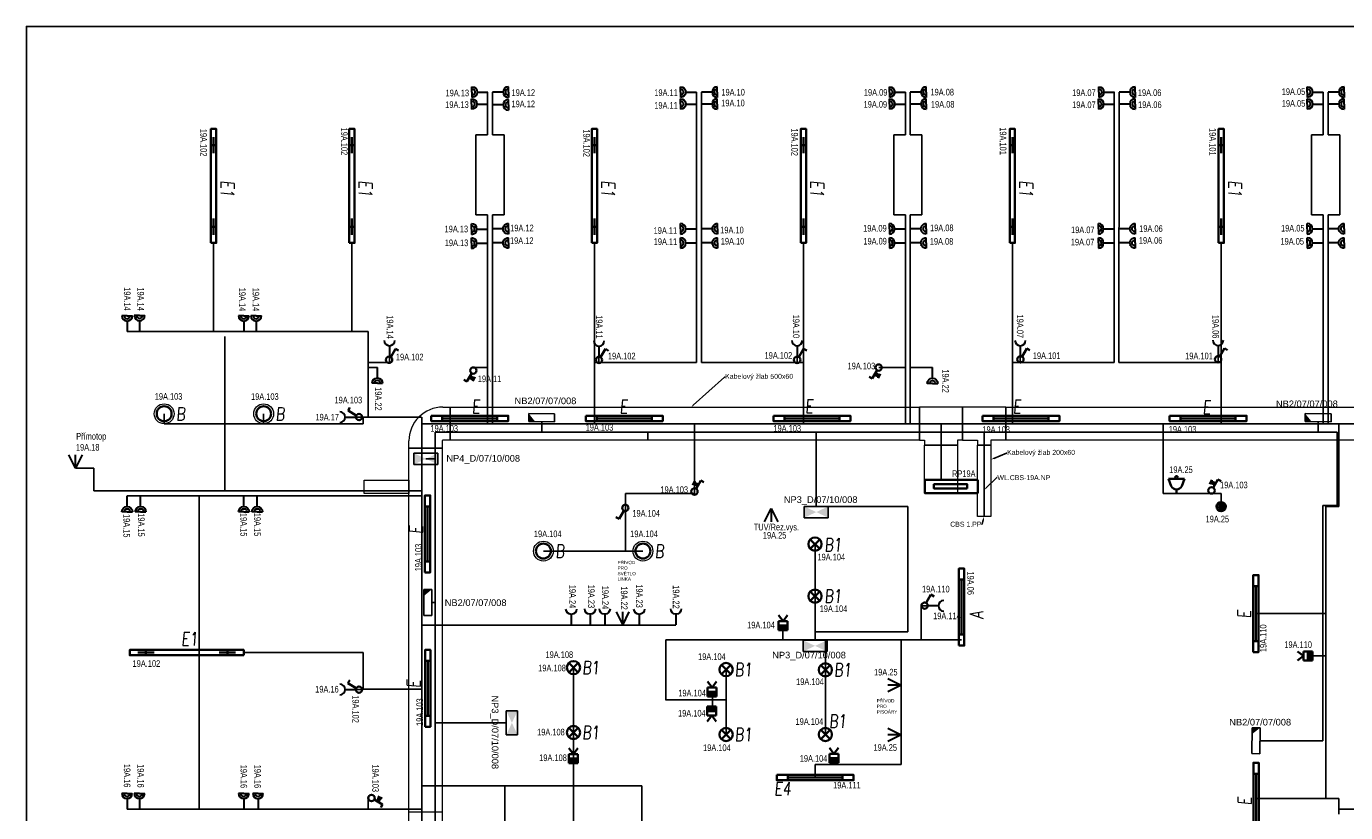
# Model space of a CAD drawing. Header units: millimetres. Extents: x 370888 to 505664, y 284292 to 447185.
# Tile 20 of 41: x 373037 to 392927, y 365519 to 377372. Entities that reach past the tile are written whole.
import ezdxf
from ezdxf import colors
from ezdxf.entities.mleader import LeaderData, LeaderLine
from ezdxf.enums import TextEntityAlignment as Align
from ezdxf.math import Vec2, Vec3

# ---------------------------------------------------------------- set-up
doc = ezdxf.new("R2010")
doc.units = ezdxf.units.MM
doc.header["$LTSCALE"] = 100
doc.layers.get('0').update_dxf_attribs({"color": 21, "linetype": 'CONTINUOUS'})
for name, color, linetype, lineweight in [('2DE_OBL', 91, 'CONTINUOUS', 35), ('2DE_OBL_L1', 91, 'CONTINUOUS', 35), ('CP_DETAL', 33, 'CONTINUOUS', 18), ('E_KABELOVY ŽLAB', 36, 'CONTINUOUS', 25), ('E_NOUZOVÉ+PP OSVĚTLENÍ', 60, 'CONTINUOUS', 25), ('E_ROZVADĚČE', 1, 'CONTINUOUS', 35), ('E_SVĚTLA POPIS', 130, 'CONTINUOUS', 30), ('E_VEDENÍ SILNOPROUD', 50, 'CONTINUOUS', 25), ('E_VEDENÍ_CBS', 214, 'CONTINUOUS', 25), ('E_VYPINACE', 170, 'CONTINUOUS', 35), ('E_ZÁSUVKY POPIS', 111, 'CONTINUOUS', 30), ('E_ZÁSUVKY-DVOJITE', 7, 'CONTINUOUS', 30), ('E_ZÁSUVKY.OST.+VYVODY', 11, 'CONTINUOUS', 30), ('E_ŽLABY', 40, 'CONTINUOUS', 15), ('U1 LIGHTING', 10, 'CONTINUOUS', 35)]:
    doc.layers.add(name, color=color, linetype=linetype, lineweight=lineweight)
for name, color, linetype in [('BEZPECNOSTNE SVETLA', 80, 'CONTINUOUS'), ('E_RÁM', 253, 'CONTINUOUS'), ('GC3_MEP_E_LV_SECURITY LIGHT', 80, 'CONTINUOUS'), ('PIKTOGRAMY', 210, 'CONTINUOUS'), ('PRIPOJKA 230V', 1, 'CONTINUOUS'), ('ŽLAB', 7, 'CONTINUOUS')]:
    doc.layers.add(name, color=color, linetype=linetype)
doc.styles.add('ARIAL', font='arial.ttf')
doc.styles.add('CP_ATTR', font='ROMANS.SHX')
doc.styles.add('CS-ROMANS', font='romans.shx', dxfattribs={"width": 0.75, "oblique": 5})
doc.styles.get("Standard").update_dxf_attribs({"font": 'arial.ttf'})
doc.styles.add('V+P_01_B3_E_FP_001$0$BLOCK', font='romans.shx', dxfattribs={"width": 0.8})

# ---------------------------------------------------------------- blocks, each defined once
blk = doc.blocks.new('A$C3423193F')
at = {"color": 1, "linetype": 'ByBlock'}
for p, q in [((80, 240), (0, 240)), ((80, 240), (160, 240)), ((80, 160), (80, 0))]:
    blk.add_line(p, q, dxfattribs=at)
for radius in [80, 45.2]:
    blk.add_arc((80, 240), radius, 180, 0, dxfattribs=at)
blk = doc.blocks.new('zasuvka_jednoducha')
at = {"color": 1, "lineweight": 30}
blk.add_line((19281, 12983), (19281, 13143), dxfattribs=at)
blk.add_arc((19281, 12903), 80, 0, 180, dxfattribs=at)
blk = doc.blocks.new('*U30')
at = {"color": 0, "linetype": 'ByBlock'}
for p, q in [((24, 249.57), (96, 374.28)), ((96, 374.28), (143.56, 346.82))]:
    blk.add_line(p, q, dxfattribs=at)
blk.add_circle((0, 208), 48, dxfattribs=at)
blk = doc.blocks.new('prepinas-svetel-jednoduchy')
at = {"layer": 'E_VYPINACE', "rotation": 89.99999999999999}
blk.add_blockref('*U30', (208, 2), dxfattribs=at)
blk = doc.blocks.new('E')
at = {"layer": 'U1 LIGHTING', "style": 'CS-ROMANS', "oblique": 5, "width": 0.75}
blk.add_text('E', height=200, dxfattribs=at).set_placement((229480, 21709))
blk = doc.blocks.new('*U32', base_point=(28429, 5840))
at = {"linetype": 'ByBlock'}
blk.add_hatch(color=0, dxfattribs=at).paths.add_polyline_path([(28362, 5840), (28497, 5840), (28497, 5772), (28362, 5772)])
at = {"color": 0, "linetype": 'ByBlock'}
for p, q in [((28429, 5907), (28362, 5997)), ((28429, 5907), (28497, 5997)), ((28362, 5907), (28497, 5907)), ((28362, 5772), (28362, 5907)), ((28362, 5840), (28497, 5840)), ((28497, 5772), (28362, 5772)), ((28497, 5907), (28497, 5772))]:
    blk.add_line(p, q, dxfattribs=at)
blk = doc.blocks.new('pohybove-cidlo-svetla')
at = {"layer": 'E_VYPINACE', "rotation": 180}
blk.add_blockref('*U32', (-1, 30), dxfattribs=at)
blk = doc.blocks.new('*U28', base_point=(57391, -22719))
at = {"lineweight": 30, "ltscale": 0.1}
for p, q in [((57291, -22519), (57391, -22719)), ((57391, -22719), (57391, -22519)), ((57391, -22719), (57491, -22519))]:
    blk.add_line(p, q, dxfattribs=at)
blk = doc.blocks.new('pripojka 230V')
at = {"layer": 'PRIPOJKA 230V', "color": 1, "xscale": -1}
blk.add_blockref('*U28', (0, -2, -40), dxfattribs=at)
blk = doc.blocks.new('Rozvaděč')
at = {"layer": 'E_ROZVADĚČE'}
blk.add_lwpolyline([(2, 6), (802, 6), (802, 206), (2, 206), (2, 6)], dxfattribs=at)
blk.add_lwpolyline([(161, 134), (664, 134), (664, 73), (161, 73)], close=True, dxfattribs=at)
blk = doc.blocks.new('*U24')
at = {"color": 0, "linetype": 'ByBlock'}
for p, q in [((24, 249.57), (96, 374.28)), ((96, 374.28), (143.56, 346.82))]:
    blk.add_line(p, q, dxfattribs=at)
blk.add_circle((0, 208), 48, dxfattribs=at)
blk = doc.blocks.new('tlacitko_prepinac_svetla')
at = {"layer": 'E_VYPINACE'}
for points in [[(16875, 8774), (16940, 8744)], [(16888, 8798), (16951, 8769)], [(16930, 8722), (16960, 8787)]]:
    blk.add_lwpolyline(points, dxfattribs=at)
at = {"layer": 'E_VYPINACE', "rotation": 180}
blk.add_blockref('*U24', (16937, 9090), dxfattribs=at)
blk = doc.blocks.new('*U205')
for p, q in [((0, -250), (0, 250)), ((0, 250), (110, 250)), ((120, 260), (120, 370)), ((120, 370), (620, 370)), ((620, 370), (620, 260)), ((110, -250), (0, -250))]:
    blk.add_line(p, q)
for radius in [510, 10]:
    blk.add_arc((110, 260), radius, 270, 0)
at = {"style": 'CP_ATTR', "flags": 9}
for tag in ['NAME', 'PRODUCER', 'PRODUCT-TYPE', 'ARTICLE', 'FLOW', 'NUMBER', 'SYSTEM', 'FORM', 'SIZE', 'OTHER']:
    blk.add_attdef(tag, (0, 0), '', height=0.0001, dxfattribs=at)
blk = doc.blocks.new('*U207')
for p, q in [((0, -250), (0, 250)), ((0, 250), (10960, 250)), ((10960, 250), (10960, -250)), ((10960, -250), (0, -250))]:
    blk.add_line(p, q)
at = {"style": 'CP_ATTR', "flags": 9}
for tag in ['NAME', 'PRODUCER', 'PRODUCT-TYPE', 'ARTICLE', 'FLOW', 'NUMBER', 'SYSTEM', 'FORM', 'SIZE', 'OTHER']:
    blk.add_attdef(tag, (0, 0), '', height=0.0001, dxfattribs=at)
blk = doc.blocks.new('2DELLI009_CZ')
for p, q in [((-0.5, 0.1), (-0.5, -0.1)), ((-0.5, 0), (0.5, 0)), ((0.5, 0.1), (0.5, -0.1))]:
    blk.add_line(p, q)
blk.add_lwpolyline([(-0.7, 0.2), (0.7, 0.2), (0.7, -0.2), (-0.7, -0.2)], close=True)
at = {"linetype": 'ByBlock', "style": 'CP_ATTR', "flags": 9}
for tag, p in [('NAME', (-0.092, -0.018)), ('GROUP', (-0.092, -0.018)), ('NUMBER', (-0.092, -0.018)), ('PRODUCER', (-0.092, -0.018)), ('ARTICLE', (-0.092, -0.018)), ('CHARACTER', (-0.092, -0.018)), ('VOLTAGE', (-0.092, -0.019)), ('WEIGHT', (-0.092, -0.018)), ('OTHER', (-0.092, -0.018)), ('PRODUCT-TYPE', (-0.092, -0.019)), ('ORDER-NO', (-0.092, -0.019)), ('POWER', (-0.092, -0.019))]:
    blk.add_attdef(tag, text='', height=0.00005, dxfattribs=at).set_placement(p, align=Align.MIDDLE_LEFT)
blk = doc.blocks.new('*U210')
at = {"layer": 'GC3_MEP_E_LV_SECURITY LIGHT', "linetype": 'ByBlock'}
for p, q in [((135, 59), (-255, 61)), ((-255, 61), (-255, -59)), ((135, -61), (135, 59)), ((-255, -59), (135, -61))]:
    blk.add_line(p, q, dxfattribs=at)
at = {"layer": 'GC3_MEP_E_LV_SECURITY LIGHT'}
blk.add_solid([(-255, 61), (-255, -59), (-158, -60)], dxfattribs=at)
at = {"layer": 'BEZPECNOSTNE SVETLA', "style": 'ARIAL'}
blk.add_attdef('BEZ.SV', (52, -54), '', height=100, dxfattribs=at)
blk = doc.blocks.new('*U211')
at = {"layer": 'GC3_MEP_E_LV_SECURITY LIGHT', "linetype": 'ByBlock'}
for p, q in [((-121, 195), (-119, -195)), ((-1, 195), (-121, 195)), ((1, -195), (-1, 195)), ((-119, -195), (1, -195))]:
    blk.add_line(p, q, dxfattribs=at)
at = {"layer": 'GC3_MEP_E_LV_SECURITY LIGHT'}
blk.add_solid([(-1, 195), (-121, 195), (-120, 98)], dxfattribs=at)
at = {"layer": 'BEZPECNOSTNE SVETLA', "style": 'ARIAL'}
blk.add_attdef('BEZ.SV', (52, -54), '', height=100, dxfattribs=at)
blk = doc.blocks.new('*U212')
at = {"layer": 'GC3_MEP_E_LV_SECURITY LIGHT', "linetype": 'ByBlock'}
for p, q in [((-118, 196), (-122, -194)), ((2, 194), (-118, 196)), ((-2, -196), (2, 194)), ((-122, -194), (-2, -196))]:
    blk.add_line(p, q, dxfattribs=at)
at = {"layer": 'GC3_MEP_E_LV_SECURITY LIGHT'}
blk.add_solid([(2, 194), (-118, 196), (-119, 99)], dxfattribs=at)
at = {"layer": 'BEZPECNOSTNE SVETLA', "style": 'ARIAL'}
blk.add_attdef('BEZ.SV', (52, -54), '', height=100, dxfattribs=at)
blk = doc.blocks.new('V+P_01_B3_E_FP_001$0$E-LI-35')
at = {"layer": 'E_NOUZOVÉ+PP OSVĚTLENÍ', "linetype": 'ByBlock'}
for p, q in [((-10.9, -1.9), (10.9, -1.9)), ((-10.9, -12.1), (-10.9, -1.9)), ((10.9, -1.9), (10.9, -12.1)), ((-10.9, -12.1), (10.9, -12.1))]:
    blk.add_line(p, q, dxfattribs=at)
at = {"layer": 'E_NOUZOVÉ+PP OSVĚTLENÍ'}
blk.add_solid([(-10.9, -12.1), (-10.9, -1.9), (10.9, -1.9), (10.9, -12.1)], dxfattribs=at)
at = {"layer": 'E_NOUZOVÉ+PP OSVĚTLENÍ', "style": 'V+P_01_B3_E_FP_001$0$BLOCK', "width": 0.8, "flags": 8}
for tag, p in [('DIVERS.1', (-17.9, -2.1)), ('DIVERS.2', (-16.4, -12))]:
    blk.add_attdef(tag, text='', height=7.25, dxfattribs=at).set_placement(p, align=Align.RIGHT)
at = {"layer": 'E_NOUZOVÉ+PP OSVĚTLENÍ', "style": 'V+P_01_B3_E_FP_001$0$BLOCK', "width": 0.8}
for tag, p, height, flags in [('BLOCKNAME', (-6.8, -1.4), 2.54, 3), ('LEISTUNG', (13.3, -12), 7.25, 8)]:
    blk.add_attdef(tag, p, '', height=height, dxfattribs=dict(at, flags=flags))
blk.add_attdef('STROMKREIS', text='', height=7.25, dxfattribs=at).set_placement((-11.8, -23.8), align=Align.BOTTOM_CENTER)
blk = doc.blocks.new('*U214')
at = {"layer": 'GC3_MEP_E_LV_SECURITY LIGHT', "xscale": 16.54563019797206, "yscale": 16.54563022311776, "zscale": 16.54563022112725}
blk.add_blockref('V+P_01_B3_E_FP_001$0$E-LI-35', (0, 116), dxfattribs=at)
at = {"layer": 'PIKTOGRAMY', "style": 'ARIAL'}
blk.add_attdef('PIKTOGRAM', (162, -40), '', height=100, dxfattribs=at)
blk = doc.blocks.new('2DELLI018_CZ')
for p, q in [((-0.6, 0), (-0.4, 0)), ((-0.5, 0.1), (-0.5, -0.1)), ((0.4, 0), (0.6, 0)), ((0.5, 0.1), (0.5, -0.1))]:
    blk.add_line(p, q)
blk.add_lwpolyline([(-0.7, 0.2), (0.7, 0.2), (0.7, -0.2), (-0.7, -0.2)], close=True)
at = {"linetype": 'ByBlock', "style": 'CP_ATTR', "flags": 9}
for tag, p in [('NAME', (-0.092, -0.018)), ('GROUP', (-0.092, -0.018)), ('NUMBER', (-0.092, -0.018)), ('PRODUCER', (-0.092, -0.018)), ('ARTICLE', (-0.092, -0.018)), ('CHARACTER', (-0.092, -0.018)), ('VOLTAGE', (-0.092, -0.019)), ('WEIGHT', (-0.092, -0.018)), ('OTHER', (-0.092, -0.018)), ('PRODUCT-TYPE', (-0.092, -0.019)), ('ORDER-NO', (-0.092, -0.019)), ('POWER', (-0.092, -0.019))]:
    blk.add_attdef(tag, text='', height=0.00005, dxfattribs=at).set_placement(p, align=Align.MIDDLE_LEFT)
blk = doc.blocks.new('E1')
at = {"layer": 'U1 LIGHTING', "style": 'CS-ROMANS', "oblique": 5, "width": 0.75}
blk.add_text('E1', height=200, dxfattribs=at).set_placement((229480, 21709))
blk = doc.blocks.new('2DELPH010_CZ')
blk.add_ellipse((0, 0), major_axis=(-0.053, 0.053), ratio=1, start_param=3.926991, end_param=10.210176)
at = {"layer": 'CP_DETAL'}
blk.add_ellipse((0, 0), major_axis=(-0.0707, 0.0707), ratio=1, start_param=3.926991, end_param=10.210176, dxfattribs=at)
at = {"linetype": 'ByBlock', "style": 'CP_ATTR', "flags": 9}
for tag in ['NAME', 'GROUP', 'NUMBER', 'PRODUCER', 'ARTICLE', 'PRODUCT-TYPE', 'ORDER-NO', 'CHARACTER', 'POWER', 'VOLTAGE', 'WEIGHT', 'OTHER']:
    blk.add_attdef(tag, text='', height=0.00000005, dxfattribs=at).set_placement((0, 0), align=Align.MIDDLE_LEFT)
blk = doc.blocks.new('B')
at = {"layer": 'U1 LIGHTING', "style": 'CS-ROMANS', "oblique": 5, "width": 0.75}
blk.add_text('B', height=200, dxfattribs=at).set_placement((229480, 21709))
blk = doc.blocks.new('E4')
at = {"layer": 'U1 LIGHTING', "style": 'CS-ROMANS', "oblique": 5, "width": 0.75}
blk.add_text('E4', height=200, dxfattribs=at).set_placement((229480, 21709))
blk = doc.blocks.new('2DELLI_01_CZ')
for p, q in [((-0.354, 0.354), (0.354, -0.354)), ((-0.354, -0.354), (0.354, 0.354))]:
    blk.add_line(p, q)
blk.add_circle((0, 0), 0.5)
at = {"linetype": 'ByBlock', "style": 'CP_ATTR', "flags": 9}
for tag, p in [('NAME', (-0.092, -0.018)), ('GROUP', (-0.092, -0.018)), ('NUMBER', (-0.092, -0.018)), ('PRODUCER', (-0.092, -0.018)), ('ARTICLE', (-0.092, -0.018)), ('CHARACTER', (-0.092, -0.018)), ('VOLTAGE', (-0.092, -0.019)), ('WEIGHT', (-0.092, -0.018)), ('OTHER', (-0.092, -0.018)), ('PRODUCT-TYPE', (-0.092, -0.019)), ('ORDER-NO', (-0.092, -0.019)), ('POWER', (-0.092, -0.019))]:
    blk.add_attdef(tag, text='', height=0.00005, dxfattribs=at).set_placement(p, align=Align.MIDDLE_LEFT)
blk = doc.blocks.new('B1')
at = {"layer": 'U1 LIGHTING', "style": 'CS-ROMANS', "oblique": 5, "width": 0.75}
blk.add_text('B1', height=200, dxfattribs=at).set_placement((229480, 21709))
blk = doc.blocks.new('*U218')
for p, q in [((0, -100), (0, 100)), ((0, 100), (1075, 100)), ((1075, 100), (1075, -100)), ((1075, -100), (0, -100))]:
    blk.add_line(p, q)
at = {"style": 'CP_ATTR', "flags": 9}
for tag in ['NAME', 'PRODUCER', 'PRODUCT-TYPE', 'ARTICLE', 'FLOW', 'NUMBER', 'SYSTEM', 'FORM', 'SIZE', 'OTHER']:
    blk.add_attdef(tag, (0, 0), '', height=0.0001, dxfattribs=at)
blk = doc.blocks.new('*U219')
for p, q in [((0, -250), (0, 250)), ((0, 250), (0, 250)), ((0, 250), (225, 250)), ((225, 325), (225, 325)), ((225, 325), (425, 325)), ((225, 250), (225, 325)), ((425, 325), (425, 325)), ((425, 250), (425, 325)), ((650, 250), (425, 250)), ((650, 250), (650, 250)), ((650, 250), (650, -250)), ((0, -250), (0, -250)), ((0, -250), (650, -250)), ((650, -250), (650, -250))]:
    blk.add_line(p, q)
at = {"style": 'CP_ATTR', "flags": 9}
for tag in ['NAME', 'PRODUCER', 'PRODUCT-TYPE', 'ARTICLE', 'FLOW', 'NUMBER', 'SYSTEM', 'FORM', 'SIZE', 'OTHER']:
    blk.add_attdef(tag, (0, 0), '', height=0.0001, dxfattribs=at)
blk = doc.blocks.new('*U220')
for p, q in [((0, -250), (0, 250)), ((0, 250), (7077, 250)), ((7077, 250), (7077, -250)), ((7077, -250), (0, -250))]:
    blk.add_line(p, q)
at = {"style": 'CP_ATTR', "flags": 9}
for tag in ['NAME', 'PRODUCER', 'PRODUCT-TYPE', 'ARTICLE', 'FLOW', 'NUMBER', 'SYSTEM', 'FORM', 'SIZE', 'OTHER']:
    blk.add_attdef(tag, (0, 0), '', height=0.0001, dxfattribs=at)
blk = doc.blocks.new('CPEL_3386')
blk.add_hatch(color=256).paths.add_polyline_path([(-0.2, 0, 1), (0.2, 0, 1)])
for radius in [0.35, 0.2]:
    blk.add_circle((0, 0), radius)
at = {"linetype": 'ByBlock', "style": 'CP_ATTR', "flags": 9}
for tag, p in [('NAME', (-0.092, -0.018)), ('GROUP', (-0.092, -0.018)), ('NUMBER', (-0.092, -0.018)), ('PRODUCER', (-0.092, -0.018)), ('ARTICLE', (-0.092, -0.018)), ('CHARACTER', (-0.092, -0.018)), ('VOLTAGE', (-0.092, -0.019)), ('WEIGHT', (-0.092, -0.018)), ('OTHER', (-0.092, -0.018)), ('PRODUCT-TYPE', (-0.092, -0.019)), ('ORDER-NO', (-0.092, -0.019)), ('POWER', (-0.092, -0.019))]:
    blk.add_attdef(tag, text='', height=0.00005, dxfattribs=at).set_placement(p, align=Align.MIDDLE_LEFT)
blk = doc.blocks.new('CPEL_1003')
for p, q in [((0, 0), (0, -0.3)), ((-0.4, -0.55), (-0.6, -1.1)), ((0.4, -0.55), (0.6, -1.1)), ((-0.6, -1.1), (0.6, -1.1))]:
    blk.add_line(p, q)
blk.add_circle((0, -1.2), 0.1)
blk.add_arc((0, -0.745), 0.445, 25.98923, 154.01077)
at = {"linetype": 'ByBlock', "style": 'CP_ATTR', "flags": 9}
for tag, p in [('NAME', (-0.092, -0.018)), ('GROUP', (-0.092, -0.018)), ('NUMBER', (-0.092, -0.018)), ('PRODUCER', (-0.092, -0.018)), ('ARTICLE', (-0.092, -0.018)), ('CHARACTER', (-0.092, -0.018)), ('VOLTAGE', (-0.092, -0.019)), ('WEIGHT', (-0.092, -0.018)), ('OTHER', (-0.092, -0.018)), ('PRODUCT-TYPE', (-0.092, -0.019)), ('ORDER-NO', (-0.092, -0.019)), ('POWER', (-0.092, -0.019))]:
    blk.add_attdef(tag, text='', height=0.00005, dxfattribs=at).set_placement(p, align=Align.MIDDLE_LEFT)
blk = doc.blocks.new('*U221')
for p, q in [((0, -250), (0, 250)), ((0, 250), (6662.5, 250)), ((6662.5, 250), (6662.5, -250)), ((6662.5, -250), (0, -250))]:
    blk.add_line(p, q)
at = {"style": 'CP_ATTR', "flags": 9}
for tag in ['NAME', 'PRODUCER', 'PRODUCT-TYPE', 'ARTICLE', 'FLOW', 'NUMBER', 'SYSTEM', 'FORM', 'SIZE', 'OTHER']:
    blk.add_attdef(tag, (0, 0), '', height=0.0001, dxfattribs=at)
blk = doc.blocks.new('*U222')
for p, q in [((0, -250), (0, 250)), ((0, 250), (0, 250)), ((0, 250), (75, 250)), ((75, 325), (75, 325)), ((75, 325), (575, 325)), ((75, 250), (75, 325)), ((575, 325), (575, 325)), ((575, 250), (575, 325)), ((650, 250), (575, 250)), ((650, 250), (650, 250)), ((650, 250), (650, -250)), ((0, -250), (0, -250)), ((0, -250), (650, -250)), ((650, -250), (650, -250))]:
    blk.add_line(p, q)
at = {"style": 'CP_ATTR', "flags": 9}
for tag in ['NAME', 'PRODUCER', 'PRODUCT-TYPE', 'ARTICLE', 'FLOW', 'NUMBER', 'SYSTEM', 'FORM', 'SIZE', 'OTHER']:
    blk.add_attdef(tag, (0, 0), '', height=0.0001, dxfattribs=at)
blk = doc.blocks.new('*U223')
for p, q in [((0, -250), (0, 250)), ((0, 250), (721, 250)), ((721, 250), (721, -250)), ((721, -250), (0, -250))]:
    blk.add_line(p, q)
at = {"style": 'CP_ATTR', "flags": 9}
for tag in ['NAME', 'PRODUCER', 'PRODUCT-TYPE', 'ARTICLE', 'FLOW', 'NUMBER', 'SYSTEM', 'FORM', 'SIZE', 'OTHER']:
    blk.add_attdef(tag, (0, 0), '', height=0.0001, dxfattribs=at)
blk = doc.blocks.new('*U224')
for p, q in [((0, -100), (0, 100)), ((0, 100), (676, 100)), ((676, 100), (676, -100)), ((676, -100), (0, -100))]:
    blk.add_line(p, q)
at = {"linetype": 'ByBlock', "style": 'CP_ATTR', "flags": 9}
for tag in ['NAME', 'PRODUCER', 'PRODUCT-TYPE', 'ARTICLE', 'FLOW', 'NUMBER', 'SYSTEM', 'FORM', 'SIZE', 'OTHER']:
    blk.add_attdef(tag, (0, 0), '', height=0.0001, dxfattribs=at)
blk = doc.blocks.new('*U225')
at = {"layer": 'GC3_MEP_E_LV_SECURITY LIGHT', "xscale": 16.54563019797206, "yscale": 16.54563022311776, "zscale": 16.54563022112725}
blk.add_blockref('V+P_01_B3_E_FP_001$0$E-LI-35', (0, 116), dxfattribs=at)
at = {"layer": 'PIKTOGRAMY', "style": 'ARIAL'}
blk.add_attdef('PIKTOGRAM', (162, -40), '', height=100, dxfattribs=at)
blk = doc.blocks.new('A')
at = {"layer": 'U1 LIGHTING', "style": 'CS-ROMANS', "oblique": 5, "width": 0.75}
blk.add_text('A', height=200, dxfattribs=at).set_placement((229480, 21709))

msp = doc.modelspace()

# ---------------------------------------------------------------- linework, layer by layer
for p, q in [((376028, 370366), (376028, 372695)), ((375642, 370295), (375642, 365570))]:
    msp.add_line(p, q)
at = {"layer": 'E_RÁM', "color": 252, "true_color": 0x939598}
msp.add_lwpolyline([(399617, 353692), (373037, 353692), (373037, 377372), (399617, 377372)], close=True, dxfattribs=at)
at = {"layer": 'E_VEDENÍ SILNOPROUD'}
for p, q in [((379989, 376382), (379989, 375735)), ((380064, 376382), (380064, 375735)), ((383139, 376382), (383139, 372307)), ((383214, 376382), (383214, 372307)), ((386289, 376382), (386289, 375735)), ((386364, 376382), (386364, 375735)), ((389439, 376382), (389439, 372307)), ((389514, 376382), (389509, 372307)), ((392589, 376382), (392589, 375735)), ((392664, 376382), (392664, 375735)), ((379989, 375735), (379814, 375735)), ((379814, 375735), (379814, 374530)), ((380064, 375735), (380239, 375735)), ((380239, 375735), (380239, 374530)), ((386289, 375735), (386114, 375735)), ((386114, 375735), (386114, 374530)), ((386364, 375735), (386539, 375735)), ((386539, 375735), (386539, 374530)), ((392589, 375735), (392414, 375735)), ((392414, 375735), (392414, 374772)), ((392664, 375735), (392839, 375735)), ((392839, 375735), (392839, 374530)), ((392414, 374772), (392414, 374530)), ((379814, 374530), (379989, 374530)), ((379989, 374530), (379989, 371382)), ((380239, 374530), (380064, 374530)), ((380064, 374530), (380064, 371382)), ((386114, 374530), (386289, 374530)), ((386289, 374530), (386289, 371382)), ((386539, 374530), (386364, 374530)), ((386364, 374530), (386364, 371382)), ((392414, 374530), (392589, 374530)), ((392589, 374530), (392589, 371382)), ((392839, 374530), (392664, 374530)), ((392664, 374530), (392664, 371382)), ((375860, 374107), (375860, 372770)), ((377944, 374107), (377944, 372770)), ((381602, 374107), (381602, 371382)), ((384752, 374107), (384752, 371382)), ((387902, 374107), (387902, 371382)), ((391052, 374107), (391052, 372307)), ((374556, 372770), (378189, 372770)), ((378189, 371481), (378189, 372770)), ((378511, 372398), (378512, 372307)), ((381670, 372390), (381670, 372307)), ((384657, 372396), (384657, 372307)), ((388022, 372397), (388022, 372307)), ((391003, 372401), (391003, 372307)), ((378512, 372307), (378189, 372303)), ((378328, 372232), (378189, 372232)), ((379777, 372232), (379989, 372232)), ((381670, 372307), (381602, 372307)), ((383139, 372307), (381670, 372307)), ((383214, 372307), (384657, 372307)), ((384657, 372307), (384752, 372307)), ((386289, 372232), (385890, 372232)), ((386698, 372229), (386364, 372229)), ((389439, 372307), (387902, 372307)), ((389509, 372307), (391003, 372307)), ((391003, 372307), (391052, 372307)), ((391052, 372307), (391052, 371382)), ((375114, 371532), (375114, 371378)), ((375114, 371378), (378114, 371378)), ((376614, 371532), (376614, 371378)), ((378003, 371481), (378992, 371480)), ((378114, 371378), (378114, 371481)), ((379001, 371480), (379001, 359683)), ((394539, 371382), (379001, 371382)), ((383111, 370332), (383111, 371382)), ((386827, 370536), (386827, 371382)), ((390177, 370332), (390177, 371382)), ((392827, 370295), (392827, 371382)), ((373777, 370712), (374056, 370712)), ((374056, 370712), (374056, 370370)), ((374056, 370370), (374056, 370370)), ((374056, 370370), (379001, 370370)), ((374556, 370295), (379001, 370295)), ((382068, 370113), (382068, 370332)), ((382068, 370332), (383111, 370332)), ((390177, 370332), (391052, 370332)), ((391052, 370132), (391052, 370332)), ((392827, 370132), (392827, 370295)), ((382068, 370113), (382068, 369462)), ((392627, 365732), (392627, 370132)), ((392627, 370132), (392827, 370132)), ((384927, 368122), (384927, 369568)), ((380832, 369462), (382332, 369462)), ((386527, 368122), (386527, 368638)), ((386627, 368637), (386527, 368638)), ((391574, 368520), (392627, 368520)), ((382831, 368347), (379001, 368347)), ((384444, 368270), (384444, 368122)), ((384482, 368122), (382677, 368122)), ((382677, 368122), (382677, 367222)), ((386225, 368122), (384482, 368122)), ((385083, 366697), (385083, 368122)), ((386227, 366247), (386225, 368122)), ((386225, 368122), (386527, 368122)), ((386527, 368122), (387137, 368122)), ((376314, 367932), (378114, 367932)), ((378114, 367932), (378114, 367378)), ((392426, 367882), (392627, 367882)), ((381286, 367705), (381286, 367252)), ((383586, 367675), (383586, 367222)), ((378003, 367375), (378114, 367375)), ((378114, 367378), (379001, 367378)), ((378114, 367375), (378114, 367378)), ((381286, 367252), (381284, 365922)), ((382675, 367222), (383586, 367222)), ((383381, 367272), (383381, 367122)), ((383586, 367222), (383586, 366697)), ((384929, 366048), (384929, 366247)), ((384929, 366247), (386227, 366247)), ((385213, 366272), (385213, 366247)), ((382317, 365922), (379001, 365922)), ((380252, 365147), (380249, 365922)), ((381284, 365147), (381284, 365922)), ((382317, 365147), (382317, 365922)), ((378189, 365570), (378189, 365740)), ((392627, 365732), (391577, 365732)), ((392827, 365732), (392627, 365732)), ((392827, 365570), (392827, 365732)), ((374554, 365570), (379001, 365570)), ((398096, 365570), (392827, 365570)), ((392827, 365570), (392827, 365495))]:
    msp.add_line(p, q, dxfattribs=at)
at = {"layer": 'E_VEDENÍ_CBS'}
for p, q in [((380806, 371414), (380806, 371257)), ((392512, 371414), (392512, 371257)), ((379199, 371257), (392512, 371257)), ((379199, 371257), (379199, 359874)), ((382404, 371147), (382404, 371257)), ((384946, 370134), (384946, 371257)), ((387477, 369982), (387477, 371257)), ((392583, 371257), (392512, 371257)), ((392583, 371257), (392802, 371257)), ((392802, 371257), (392802, 370150)), ((379061, 370853), (379199, 370853)), ((386327, 370132), (384946, 370134)), ((386326, 368247), (386327, 370132)), ((392583, 366604), (392583, 370150)), ((392802, 370150), (392583, 370150)), ((379150, 368688), (379199, 368688)), ((384928, 368147), (384927, 368247)), ((384927, 368247), (386326, 368247)), ((384928, 368117), (384928, 368147)), ((380273, 366873), (379199, 366873)), ((391636, 366604), (392583, 366604))]:
    msp.add_line(p, q, dxfattribs=at)
at = {"layer": 'E_ŽLABY'}
for p, q in [((391579, 367938), (391579, 367932)), ((378805, 365532), (379305, 365532))]:
    msp.add_line(p, q, dxfattribs=at)

# ---------------------------------------------------------------- block references
for name, p, rotation in [('E1', (354258, 604529), 270), ('E1', (356342, 604529), 270), ('E1', (360000, 604529), 270), ('E1', (363150, 604529), 270), ('E1', (366300, 604529), 270), ('E1', (369450, 604529), 270), ('Rozvaděč', (387383, 370542), 180)]:
    msp.add_blockref(name, p, dxfattribs=dict(rotation=rotation))
msp.add_blockref('E1', (145892, 346330))
at = {"layer": '2DE_OBL', "xscale": 1228.571428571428, "yscale": 200, "zscale": 1000}
for p, rotation in [((375860, 374967), 89.99999999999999), ((377944, 374967), 89.99999999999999), ((381602, 374967), 89.99999999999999), ((384752, 374967), 89.99999999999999), ((387902, 374967), 89.99999999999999), ((391052, 374967), 89.99999999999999), ((375454, 367932), 180)]:
    msp.add_blockref('2DELLI018_CZ', p, dxfattribs=dict(at, rotation=rotation))
at = {"layer": '2DE_OBL'}
for name, p, xscale, yscale, zscale in [('2DELPH010_CZ', (375114, 371532), 1500, 1500, 252.5252525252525), ('2DELPH010_CZ', (376614, 371532), 1500, 1500, 252.5252525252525), ('2DELPH010_CZ', (380832, 369462), 1500, 1500, 252.5252525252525), ('2DELPH010_CZ', (382332, 369462), 1500, 1500, 252.5252525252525), ('2DELLI_01_CZ', (384927, 369568), 200, 200, 100), ('2DELLI_01_CZ', (384927, 368782), 200, 200, 100), ('2DELLI_01_CZ', (381286, 367705), 200, 200, 100), ('2DELLI_01_CZ', (383586, 367675), 200, 200, 100), ('2DELLI_01_CZ', (385083, 367672), 200, 200, 100), ('2DELLI_01_CZ', (381286, 366727), 200, 200, 100), ('2DELLI_01_CZ', (383586, 366697), 200, 200, 100), ('2DELLI_01_CZ', (385083, 366697), 200, 200, 100)]:
    msp.add_blockref(name, p, dxfattribs=dict(at, xscale=xscale, yscale=yscale, zscale=zscale))
at = {"layer": '2DE_OBL_L1', "xscale": 828.5714285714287, "yscale": 200, "zscale": 1000}
for p in [(379721, 371463), (382050, 371463), (384880, 371463), (388031, 371462), (390853, 371463), (384929, 366048)]:
    msp.add_blockref('2DELLI009_CZ', p, dxfattribs=at)
at = {"layer": '2DE_OBL_L1', "xscale": 828.5714285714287, "yscale": 200, "zscale": 1000, "rotation": 90}
for p in [(379085, 369721), (387137, 368618), (391574, 368520), (379088, 367393), (391577, 365691)]:
    msp.add_blockref('2DELLI009_CZ', p, dxfattribs=at)
at = {"layer": 'E_NOUZOVÉ+PP OSVĚTLENÍ'}
ref = msp.add_blockref('*U210', (380866, 371474), dxfattribs=at)
ref.add_attrib('BEZ.SV', 'NB2/07/07/008', (380397, 371677), dxfattribs={"layer": 'BEZPECNOSTNE SVETLA', "height": 100, "style": 'ARIAL'})
ref = msp.add_blockref('*U210', (392572, 371474), dxfattribs=at)
ref.add_attrib('BEZ.SV', 'NB2/07/07/008', (391877, 371632), dxfattribs={"layer": 'BEZPECNOSTNE SVETLA', "height": 100, "style": 'ARIAL'})
ref = msp.add_blockref('*U214', (379061, 370853), dxfattribs=at)
ref.add_attrib('PIKTOGRAM', 'NP4_D/07/10/008', (379369, 370810), dxfattribs={"height": 100, "style": 'ARIAL'})
ref = msp.add_blockref('*U214', (384946, 370050), dxfattribs=at)
ref.add_attrib('PIKTOGRAM', 'NP3_D/07/10/008', (384457, 370188), dxfattribs={"height": 100, "style": 'ARIAL'})
ref = msp.add_blockref('*U211', (379150, 368688), dxfattribs=at)
ref.add_attrib('BEZ.SV', 'NB2/07/07/008', (379344, 368634), dxfattribs={"layer": 'BEZPECNOSTNE SVETLA', "height": 100, "style": 'ARIAL'})
ref = msp.add_blockref('*U214', (384928, 368033), dxfattribs=at)
ref.add_attrib('PIKTOGRAM', 'NP3_D/07/10/008', (384282, 367844), dxfattribs={"height": 100, "style": 'ARIAL'})
ref = msp.add_blockref('*U225', (380357, 366873), dxfattribs=dict(at, rotation=270))
ref.add_attrib('PIKTOGRAM', 'NP3_D/07/10/008', (380054, 367286), dxfattribs={"height": 100, "rotation": 270, "style": 'ARIAL'})
ref = msp.add_blockref('*U212', (391636, 366604), dxfattribs=at)
ref.add_attrib('BEZ.SV', 'NB2/07/07/008', (391173, 366833), dxfattribs={"layer": 'BEZPECNOSTNE SVETLA', "height": 100, "style": 'ARIAL'})
at = {"layer": 'E_VEDENÍ_CBS', "rotation": 90}
msp.add_blockref('A', (409172, 138960), dxfattribs=at)
at = {"layer": 'E_VYPINACE'}
for name, p, rotation in [('prepinas-svetel-jednoduchy', (378503, 372346), 270), ('prepinas-svetel-jednoduchy', (381668, 372344), 270), ('prepinas-svetel-jednoduchy', (384656, 372345), 270), ('prepinas-svetel-jednoduchy', (388022, 372352), 270), ('prepinas-svetel-jednoduchy', (391003, 372354), 270), ('tlacitko_prepinac_svetla', (407842, 379258), 180)]:
    msp.add_blockref(name, p, dxfattribs=dict(at, rotation=rotation))
at = {"layer": 'E_VYPINACE', "xscale": 200, "yscale": 200, "zscale": 200, "rotation": 180}
msp.add_blockref('CPEL_1003', (390377, 370332), dxfattribs=at)
at = {"layer": 'E_VYPINACE', "xscale": 200, "yscale": 200, "zscale": 200}
msp.add_blockref('CPEL_3386', (391052, 370132), dxfattribs=at)
at = {"layer": 'E_ZÁSUVKY-DVOJITE', "xscale": -1}
for p, rotation in [((379995, 376462), 89.99999999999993), ((383139, 376462), 89.99999999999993), ((386289, 376462), 89.99999999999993), ((389444, 376462), 89.99999999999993), ((392589, 376462), 89.99999999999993), ((379989, 376282), 89.99999999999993), ((383139, 376282), 89.99999999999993), ((386289, 376282), 89.99999999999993), ((389439, 376282), 89.99999999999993), ((392589, 376282), 89.99999999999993), ((380064, 374241), 269.9999999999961), ((383219, 374241), 269.9999999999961), ((386364, 374241), 269.9999999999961), ((389514, 374241), 269.9999999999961), ((392664, 374241), 269.9999999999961), ((380064, 374027), 269.9999999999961), ((383219, 374027), 269.9999999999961), ((386364, 374027), 269.9999999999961), ((389514, 374027), 269.9999999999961), ((392664, 374027), 269.9999999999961), ((378248, 372232), 180), ((386618, 372229), 180), ((374476, 370295), 180), ((374679, 370295), 180), ((376236, 370295), 180), ((376437, 370295), 180)]:
    msp.add_blockref('A$C3423193F', p, dxfattribs=dict(at, rotation=rotation))
at = {"layer": 'E_ZÁSUVKY-DVOJITE'}
for p, rotation in [((380064, 376462), 270), ((383214, 376462), 270), ((386364, 376462), 270), ((389514, 376462), 270), ((392664, 376462), 270), ((380064, 376270), 270), ((383214, 376282), 270), ((386364, 376282), 270), ((389514, 376282), 270), ((392664, 376282), 270), ((379989, 374237), 89.99999999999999), ((383139, 374241), 89.99999999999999), ((386289, 374241), 89.99999999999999), ((389439, 374241), 89.99999999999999), ((392589, 374241), 89.99999999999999), ((379989, 374023), 89.99999999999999), ((383139, 374027), 89.99999999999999), ((386289, 374027), 89.99999999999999), ((389439, 374027), 89.99999999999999), ((392589, 374027), 89.99999999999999)]:
    msp.add_blockref('A$C3423193F', p, dxfattribs=dict(at, rotation=rotation))
for p in [(374476, 372770), (374663, 372774), (376234, 372770), (376421, 372770), (374474, 365570), (374661, 365570), (376234, 365570), (376449, 365569)]:
    msp.add_blockref('A$C3423193F', p, dxfattribs=at)
at = {"layer": 'E_ZÁSUVKY.OST.+VYVODY', "color": 1}
for name, p, rotation in [('zasuvka_jednoducha', (397792, 385541), 180), ('zasuvka_jednoducha', (400951, 385534), 180), ('zasuvka_jednoducha', (403938, 385539), 180), ('zasuvka_jednoducha', (407303, 385541), 180), ('zasuvka_jednoducha', (410285, 385544), 180), ('zasuvka_jednoducha', (364860, 390762), 270), ('tlacitko_prepinac_svetla', (400046, 379242), 180), ('zasuvka_jednoducha', (399770, 349356), 89.99999999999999), ('zasuvka_jednoducha', (364859, 386656), 270), ('tlacitko_prepinac_svetla', (387122, 348803), 89.99999999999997)]:
    msp.add_blockref(name, p, dxfattribs=dict(at, rotation=rotation))
for p in [(362838, 363302), (368950, 363347)]:
    msp.add_blockref('tlacitko_prepinac_svetla', p, dxfattribs=at)
at = {"layer": 'E_ZÁSUVKY.OST.+VYVODY'}
for p, rotation in [((384264, 370102), 180), ((386222, 367440), 90), ((386222, 366692), 90)]:
    msp.add_blockref('pripojka 230V', p, dxfattribs=dict(at, rotation=rotation))
at = {"layer": 'E_ZÁSUVKY.OST.+VYVODY', "color": 1, "xscale": -1, "rotation": 180}
for p in [(361971, 381491), (362254, 381493), (362475, 381494), (362996, 381491), (363550, 381494)]:
    msp.add_blockref('zasuvka_jednoducha', p, dxfattribs=at)
at = {"layer": 'E_ZÁSUVKY.OST.+VYVODY', "xscale": -1}
msp.add_blockref('pripojka 230V', (382027, 368349, 40), dxfattribs=at)
at = {"layer": 'E_ŽLABY'}
for name, p in [('B', (145814, 349720)), ('B', (147314, 349720)), ('*U221', (387802, 371382)), ('*U224', (378129, 370432)), ('B1', (155587, 347748)), ('B', (151532, 347650)), ('B', (153032, 347650)), ('B1', (155587, 346973)), ('B1', (151936, 345896)), ('B1', (154236, 345866)), ('B1', (155733, 345863)), ('B1', (155658, 345090)), ('B1', (151936, 344918)), ('B1', (154236, 344888)), ('E4', (154833, 344071))]:
    msp.add_blockref(name, p, dxfattribs=at)
at = {"layer": 'E_ŽLABY', "zscale": 50, "rotation": 180}
for name, p in [('*U205', (379425, 371382)), ('*U222', (387152, 371382)), ('*U219', (387802, 371382))]:
    msp.add_blockref(name, p, dxfattribs=at)
at = {"layer": 'E_ŽLABY'}
for name, p, rotation in [('*U220', (386502, 371382), 180), ('*U207', (379055, 371012), 270), ('*U223', (386827, 371057), 270), ('*U218', (387477, 369982), 90.00000000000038)]:
    msp.add_blockref(name, p, dxfattribs=dict(at, rotation=rotation))
at = {"layer": 'U1 LIGHTING'}
for p in [(150272, 349831), (152499, 349833), (155296, 349838), (158430, 349834), (161290, 349824)]:
    msp.add_blockref('E', p, dxfattribs=at)
at = {"layer": 'U1 LIGHTING', "rotation": 90}
for p in [(400724, 140242), (413209, 138969), (400686, 137918), (413216, 136152)]:
    msp.add_blockref('E', p, dxfattribs=at)
at = {"layer": 'ŽLAB'}
for name, p in [('prepinas-svetel-jednoduchy', (378052, 371481)), ('pripojka 230V', (373777, 370716)), ('prepinas-svetel-jednoduchy', (378051, 367371)), ('pohybove-cidlo-svetla', (383371, 367021))]:
    msp.add_blockref(name, p, dxfattribs=at)
for name, p, rotation in [('prepinas-svetel-jednoduchy', (382070, 370113), 89.99999999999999), ('prepinas-svetel-jednoduchy', (386577, 368640), 270), ('pohybove-cidlo-svetla', (384444, 368368), 180), ('pohybove-cidlo-svetla', (392328, 367881), 269.9999999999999), ('pohybove-cidlo-svetla', (383374, 367370), 180), ('pohybove-cidlo-svetla', (381283, 366365), 180), ('pohybove-cidlo-svetla', (385212, 366370), 180)]:
    msp.add_blockref(name, p, dxfattribs=dict(at, rotation=rotation))

# ---------------------------------------------------------------- texts
at = {"layer": 'E_SVĚTLA POPIS', "width": 0.8}
for s, rotation, p in [('19A.102', 270, (375659, 375828)), ('19A.102', 270, (377781, 375846)), ('19A.102', 270, (381433, 375820)), ('19A.102', 270, (384570, 375835)), ('19A.101', 270, (387713, 375851)), ('19A.101', 270, (390872, 375840)), ('19A.07', 270, (387970, 373027)), ('19A.103', 90, (378996, 369157)), ('19A.06', 270, (387224, 369155)), ('19A.110', 90, (391734, 367940)), ('19A.102', 270, (377952, 367288)), ('19A.103', 90, (379017, 366826)), ('19A.103', 270, (378251, 366246))]:
    msp.add_text(s, height=100, rotation=rotation, dxfattribs=at).set_placement(p)
for s, p in [('19A.102', (378608, 372338)), ('19A.102', (381805, 372352)), ('19A.102', (384167, 372362)), ('19A.101', (388211, 372357)), ('19A.101', (390508, 372354)), ('19A.103', (385418, 372203)), ('19A.11', (379843, 372009)), ('19A.103', (374972, 371743)), ('19A.103', (376424, 371742)), ('19A.103', (377683, 371689)), ('19A.103', (379128, 371262)), ('19A.103', (381469, 371277)), ('19A.103', (384300, 371262)), ('19A.103', (387450, 371244)), ('19A.103', (390260, 371249)), ('19A.103', (382596, 370338)), ('19A.103', (391034, 370409)), ('19A.104', (382173, 369981)), ('19A.104', (380689, 369672)), ('19A.104', (382141, 369672)), ('19A.104', (384964, 369322)), ('19A.110', (386540, 368839)), ('19A.104', (384997, 368543)), ('19A.104', (383904, 368297)), ('19A.110', (392003, 368002)), ('19A.102', (374638, 367717)), ('19A.108', (380864, 367851)), ('19A.104', (383164, 367821)), ('19A.108', (380754, 367649)), ('19A.104', (384642, 367443)), ('19A.104', (382866, 367271)), ('19A.104', (382862, 366968)), ('19A.108', (380737, 366683)), ('19A.104', (384634, 366842)), ('19A.108', (380769, 366296)), ('19A.104', (383239, 366447)), ('19A.104', (384697, 366286)), ('19A.111', (385200, 365883))]:
    msp.add_text(s, height=100, dxfattribs=at).set_placement(p)
at = {"layer": 'E_ZÁSUVKY POPIS', "width": 0.8}
for s, p in [('19A.13', (379357, 376319)), ('19A.12', (380352, 376324)), ('19A.11', (382504, 376324)), ('19A.10', (383515, 376330)), ('19A.09', (385664, 376327)), ('19A.08', (386668, 376331)), ('19A.07', (388804, 376323)), ('19A.06', (389795, 376323)), ('19A.05', (391964, 376338)), ('19A.13', (379352, 376143)), ('19A.12', (380351, 376154)), ('19A.11', (382504, 376131)), ('19A.10', (383513, 376168)), ('19A.09', (385660, 376147)), ('19A.08', (386675, 376148)), ('19A.07', (388804, 376140)), ('19A.06', (389798, 376142)), ('19A.05', (391965, 376161)), ('19A.13', (379342, 374268)), ('19A.12', (380331, 374283)), ('19A.11', (382494, 374245)), ('19A.10', (383498, 374252)), ('19A.09', (385653, 374279)), ('19A.08', (386661, 374285)), ('19A.07', (388787, 374255)), ('19A.06', (389815, 374274)), ('19A.05', (391953, 374280)), ('19A.13', (379345, 374059)), ('19A.12', (380328, 374092)), ('19A.11', (382495, 374077)), ('19A.10', (383506, 374084)), ('19A.09', (385656, 374084)), ('19A.08', (386658, 374081)), ('19A.07', (388784, 374070)), ('19A.06', (389810, 374095)), ('19A.05', (391945, 374082)), ('19A.17', (377395, 371431)), ('Přímotop', (373788, 371143)), ('19A.18', (373784, 370977)), ('RP19A', (386993, 370579)), ('19A.25', (390268, 370640)), ('19A.25', (390816, 369896)), ('TUV/Rez.vys.', (384003, 369774)), ('19A.25', (384141, 369651)), ('19A.114', (386708, 368435)), ('19A.25', (385817, 367587)), ('19A.16', (377391, 367330)), ('19A.25', (385809, 366451))]:
    msp.add_text(s, height=100, dxfattribs=at).set_placement(p)
for s, p in [('19A.14', (374507, 373440)), ('19A.14', (374710, 373438)), ('19A.14', (376243, 373432)), ('19A.14', (376447, 373432)), ('19A.14', (378470, 373017)), ('19A.11', (381623, 373019)), ('19A.10', (384593, 373026)), ('19A.06', (390919, 373022)), ('19A.22', (386846, 372202)), ('19A.22', (378294, 371933)), ('19A.15', (374500, 370021)), ('19A.15', (374720, 370033)), ('19A.15', (376264, 370037)), ('19A.15', (376470, 370039)), ('19A.24', (381221, 368954)), ('19A.23', (381504, 368956)), ('19A.24', (381717, 368939)), ('19A.22', (382000, 368931, 40)), ('19A.23', (382229, 368961)), ('19A.22', (382783, 368947)), ('19A.16', (374506, 366253)), ('19A.16', (374711, 366250)), ('19A.16', (376265, 366242)), ('19A.16', (376474, 366242))]:
    msp.add_text(s, height=100, rotation=270, dxfattribs=at).set_placement(p)
at = {"layer": 'E_ZÁSUVKY POPIS', "char_height": 50, "attachment_point": 1}
for s, insert in [('PŘÍVOD PRO SVĚTLO\\PLINKA', (381950, 369315)), ('PŘÍVOD PRO PISOÁRY', (385857, 367230))]:
    msp.add_mtext_dynamic_manual_height_columns(s, width=210, gutter_width=12.5, heights=[0], dxfattribs=dict(at, insert=insert))

# ---------------------------------------------------------------- leaders
at = {"layer": 'E_KABELOVY ŽLAB'}
ml = msp.add_multileader_mtext('Standard', dxfattribs=at)
ml.set_content('Kabelový žlab 500x60', color=256, style='ARIAL')
ml.set_leader_properties()
ml.build(insert=Vec2(0, 0))
ml.multileader.update_dxf_attribs({"arrow_head_size": 50})
ctx = ml.context
ctx.base_point, ctx.char_height, ctx.arrow_head_size, ctx.plane_origin = Vec3(383570, 372086), 75, 50, Vec3(383043, 371619)
notes = []
notes.append((ctx, [(0, (1, 1, 0), (383562, 372086), (1, 0), 8, [(0, [(383055, 371628)], 0, [])])]))
ctx.mtext.insert, ctx.mtext.flow_direction = Vec3(383572, 372134), 5
ml = msp.add_multileader_mtext('Standard', dxfattribs=at)
ml.set_content('Kabelový žlab 200x60', color=256, style='ARIAL')
ml.set_leader_properties()
ml.build(insert=Vec2(0, 0))
ml.multileader.update_dxf_attribs({"arrow_head_size": 50})
ctx = ml.context
ctx.base_point, ctx.char_height, ctx.arrow_head_size, ctx.plane_origin = Vec3(387821, 370939), 75, 50, Vec3(387564, 370510)
notes.append((ctx, [(0, (1, 1, 0), (387813, 370939), (1, 0), 8, [(0, [(387577, 370841)], 0, [])])]))
ctx.mtext.insert, ctx.mtext.flow_direction = Vec3(387823, 370988), 5
at = {"layer": 'E_VEDENÍ_CBS'}
ml = msp.add_multileader_mtext('Standard', dxfattribs=at)
ml.set_content('WL.CBS-19A.NP', color=256, style='ARIAL')
ml.set_leader_properties()
ml.build(insert=Vec2(0, 0))
ml.multileader.update_dxf_attribs({"arrow_head_size": 50})
ctx = ml.context
ctx.base_point, ctx.char_height, ctx.arrow_head_size, ctx.plane_origin = Vec3(387675, 370569), 75, 50, Vec3(388177, 370373)
notes.append((ctx, [(0, (1, 1, 0), (387667, 370569), (1, 0), 8, [(0, [(387474, 370382)], 0, [])])]))
ctx.mtext.insert, ctx.mtext.flow_direction = Vec3(387677, 370607), 5
ml = msp.add_multileader_mtext('Standard', dxfattribs=at)
ml.set_content('CBS 1.PP', color=256, style='ARIAL')
ml.set_leader_properties()
ml.build(insert=Vec2(0, 0))
ml.multileader.update_dxf_attribs({"arrow_head_size": 50})
ctx = ml.context
ctx.base_point, ctx.char_height, ctx.arrow_head_size, ctx.plane_origin = Vec3(386973, 369867), 75, 50, Vec3(387475, 369671)
ctx.text_align_type = 2
notes.append((ctx, [(0, (1, 1, 0), (387447, 369867), (-1, 0), 8, [(0, [(387476, 369983)], 0, [])])]))
ctx.mtext.insert, ctx.mtext.alignment, ctx.mtext.flow_direction = Vec3(387437, 369905), 3, 5
for ctx, leaders in notes:
    for number, flags, end, landing, length, lines in leaders:
        leader = LeaderData()
        leader.index, (leader.has_last_leader_line, leader.has_dogleg_vector, leader.attachment_direction) = number, flags
        leader.last_leader_point, leader.dogleg_vector, leader.dogleg_length = Vec3(end), Vec3(landing), length
        for number, points, colour, breaks in lines:
            line = LeaderLine()
            line.index, line.vertices, line.color, line.breaks = number, Vec3.list(points), colors.encode_raw_color(colour), breaks
            leader.lines.append(line)
        ctx.leaders.append(leader)

doc.saveas('drawing.dxf')
